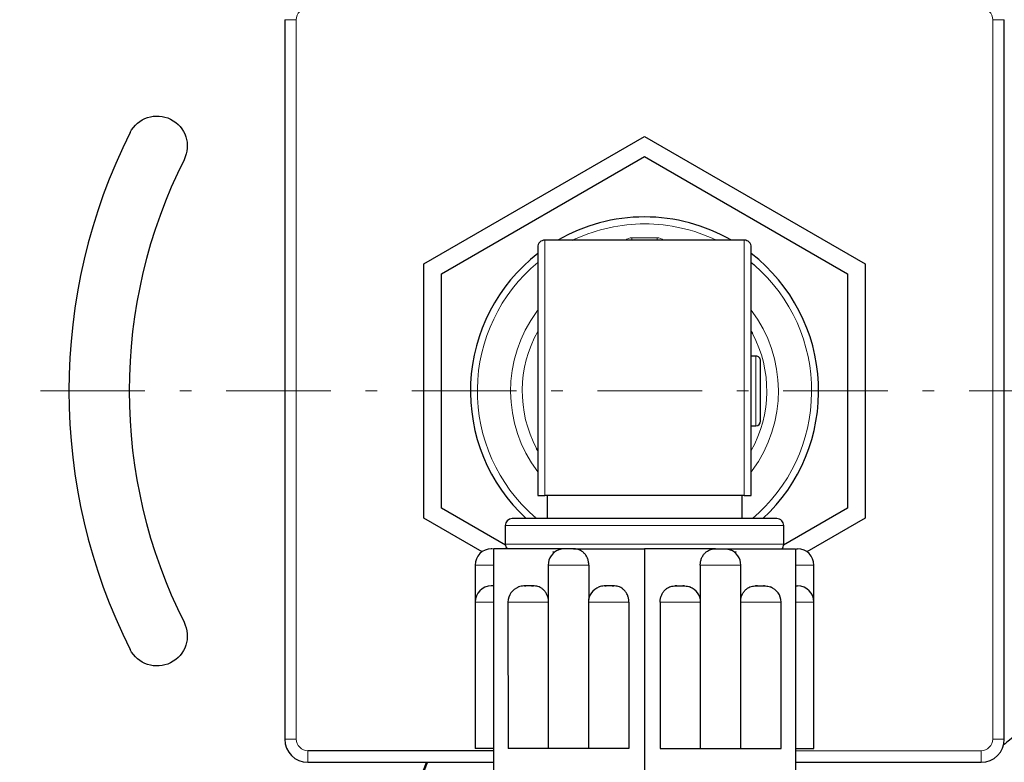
# Model space of a CAD drawing. Header units: millimetres. Extents: x 18 to 610, y -123 to 280.
# Tile 60 of 83: x 467 to 510, y -46 to -14. Entities that reach past the tile are written whole.
import ezdxf

# ---------------------------------------------------------------- set-up
doc = ezdxf.new("R2010")
doc.units = ezdxf.units.MM
doc.linetypes.add('CENTER', pattern=[8, 4.5, -1.5, 0.5, -1.5])
doc.linetypes.add('SOLID', pattern=[0])
doc.styles.add('Arial', font='Arial.ttf', dxfattribs={"height": 7})
doc.dimstyles.get("Standard").update_dxf_attribs({"dimtxt": 5, "dimasz": 5, "dimexe": 0.18, "dimexo": 0.0625, "dimgap": 0.09, "dimtad": 0, "dimtih": 1, "dimtoh": 1, "dimdec": 4, "dimzin": 0, "dimdsep": 46, "dimtxsty": 'Arial', "dimcen": 0.09, "dimadec": 0, "dimazin": 0, "dimtfac": 1, "dimtdec": 4, "dimtofl": 0, "dimtmove": 0, "dimatfit": 3, "dimfxl": 0, "dimtolj": 1, "dimtzin": 0, "dimarcsym": 0})

# ---------------------------------------------------------------- blocks, each defined once
blk = doc.blocks.new('*D4')
at = {"color": 0, "lineweight": -2}
for p, q in [((494.06, 45.286), (583.628, 45.286)), ((581.668, -23.376), (581.668, 38.286)), ((564.562, -30.376), (583.628, -30.376))]:
    blk.add_line(p, q, dxfattribs=at)
at = {"color": 0}
for points in [[(582.835, 38.286), (580.501, 38.286), (581.668, 45.286)], [(580.501, -23.376), (582.835, -23.376), (581.668, -30.376)]]:
    blk.add_solid(points, dxfattribs=at)
at = {"layer": 'Defpoints', "color": 0}
for p in [(494.06, 45.286), (581.668, 45.286), (564.562, -30.376)]:
    blk.add_point(p, dxfattribs=at)
at = {"color": 0, "lineweight": 9, "insert": (574.608, -7.01), "char_height": 7, "attachment_point": 5, "rotation": 90, "style": 'Arial'}
blk.add_mtext('\\A1;75.7', dxfattribs=at)
blk = doc.blocks.new('*D6')
at = {"color": 0, "lineweight": -2}
for p, q in [((475.144, -86.426), (389.107, 59.337)), ((408.976, 25.674), (471.585, -80.398))]:
    blk.add_line(p, q, dxfattribs=at)
at = {"color": 0}
blk.add_solid([(470.581, -80.991), (472.59, -79.805), (475.144, -86.426)], dxfattribs=at)
at = {"layer": 'Defpoints', "color": 0}
for p in [(408.976, 25.674), (475.144, -86.426)]:
    blk.add_point(p, dxfattribs=at)
at = {"color": 0, "lineweight": 9, "insert": (405.057, 46.609), "char_height": 7, "attachment_point": 5, "rotation": 300.5513, "style": 'Arial'}
blk.add_mtext('\\A1;Ø130.2', dxfattribs=at)
blk = doc.blocks.new('BlockOfCenters_5', base_point=(442.06, -30.376))
at = {"color": 6, "linetype": 'CENTER', "lineweight": 9}
blk.add_lwpolyline([(520.54, -30.376), (363.58, -30.376)], dxfattribs=at)
blk = doc.blocks.new('BlockOfViews_7')
at = {"linetype": 'SOLID', "lineweight": 30}
for p, q in [((478.56, -14.376, 68.927), (478.56, -45.376, 68.927)), ((509.56, -45.376, 68.927), (509.56, -14.376, 68.927)), ((484.56, -24.891, 71.427), (494.06, -19.406, 71.427)), ((494.06, -19.406, 71.427), (503.56, -24.891, 71.427)), ((485.31, -25.324, 71.427), (494.06, -20.272, 71.427)), ((494.06, -20.272, 71.427), (502.81, -25.324, 71.427)), ((498.36, -23.876, 89.127), (489.76, -23.876, 89.127)), ((484.56, -35.861, 71.427), (484.56, -24.891, 71.427)), ((503.56, -24.891, 71.427), (503.56, -35.861, 71.427)), ((485.31, -35.428, 71.427), (485.31, -25.324, 71.427)), ((502.81, -25.324, 71.427), (502.81, -35.428, 71.427)), ((498.86, -28.876, 80.927), (498.66, -28.876, 80.927)), ((498.66, -31.876, 80.927), (498.86, -31.876, 80.927)), ((498.36, -34.876, 93.818), (489.76, -34.876, 93.818)), ((489.86, -34.876, 89.07), (489.86, -35.876, 89.07)), ((498.26, -35.876, 89.07), (498.26, -34.876, 89.07)), ((488.071, -37.022, 71.427), (485.31, -35.428, 71.427)), ((502.81, -35.428, 71.427), (500.049, -37.022, 71.427)), ((487.064, -37.307, 71.427), (484.56, -35.861, 71.427)), ((503.56, -35.861, 71.427), (501.056, -37.307, 71.427)), ((488.06, -36.176, 89.127), (488.06, -36.976, 89.127)), ((500.06, -36.976, 89.127), (500.06, -36.176, 89.127)), ((487.56, -37.176, 92.88), (487.56, -48.426, 92.88)), ((490.616, -37.176, 94.644), (487.56, -37.176, 92.88)), ((491.004, -37.176, 94.868), (494.06, -37.176, 96.633)), ((494.06, -37.176, 96.633), (494.06, -48.426, 96.633)), ((497.116, -37.176, 94.868), (494.06, -37.176, 96.633)), ((497.504, -37.176, 94.644), (500.56, -37.176, 92.88)), ((500.56, -37.176, 92.88), (500.56, -48.426, 92.88)), ((486.76, -37.876, 89.125), (486.76, -39.476, 89.125)), ((489.91, -37.876, 94.599), (489.911, -45.776, 94.535)), ((491.658, -37.876, 95.246), (491.658, -39.354, 95.246)), ((496.461, -37.876, 95.246), (496.461, -39.354, 95.246)), ((498.209, -45.776, 94.535), (498.21, -37.876, 94.599)), ((501.36, -39.476, 89.125), (501.36, -37.876, 89.125)), ((488.884, -38.776, 93.644), (488.94, -38.776, 93.677)), ((489.197, -38.776, 93.825), (489.271, -38.776, 93.868)), ((492.348, -38.776, 95.644), (492.404, -38.776, 95.677)), ((492.662, -38.776, 95.825), (492.736, -38.776, 95.868)), ((495.458, -38.776, 95.825), (495.384, -38.776, 95.868)), ((495.771, -38.776, 95.644), (495.716, -38.776, 95.677)), ((498.922, -38.776, 93.825), (498.848, -38.776, 93.868)), ((499.236, -38.776, 93.644), (499.18, -38.776, 93.677)), ((486.76, -39.476, 91.127), (486.76, -45.776, 91.127)), ((488.178, -39.476, 93.599), (488.179, -45.776, 93.535)), ((491.642, -39.476, 95.599), (491.643, -45.776, 95.535)), ((493.39, -39.476, 96.246), (493.39, -45.776, 96.246)), ((494.729, -39.476, 96.246), (494.729, -45.776, 96.246)), ((496.477, -45.776, 95.535), (496.478, -39.476, 95.599)), ((499.941, -45.776, 93.535), (499.942, -39.476, 93.599)), ((501.36, -45.776, 91.127), (501.36, -39.476, 91.127)), ((487.56, -45.876, 69.427), (479.56, -45.876, 69.427)), ((479.56, -46.376, 68.927), (487.56, -46.376, 68.927)), ((500.56, -46.376, 68.927), (508.56, -46.376, 68.927))]:
    blk.add_line(p, q, dxfattribs=at)
at = {"color": 196, "linetype": 'SOLID', "lineweight": 9}
for p, q in [((479.06, -45.376, 69.427), (479.06, -14.376, 69.427)), ((509.06, -14.376, 69.427), (509.06, -45.376, 69.427)), ((494.61, -23.776, 77.527), (493.51, -23.776, 77.527)), ((508.56, -45.876, 69.427), (500.56, -45.876, 69.427))]:
    blk.add_line(p, q, dxfattribs=at)
at = {"linetype": 'SOLID', "lineweight": 9}
for p, q in [((490.121, -37.38, 94.571), (490.121, -37.276, 94.571)), ((497.999, -37.38, 94.571), (497.999, -37.276, 94.571))]:
    blk.add_line(p, q, dxfattribs=at)
at = {"linetype": 'SOLID', "lineweight": 30}
for centre, radius, start, end in [((442.06, -30.376, -7.773), 65.4, 48.54992, 318.36116), ((442.06, -30.376, 10.227), 65.086, 48.87291, 318.68174), ((442.06, -30.376, 10.227), 45.553, 33.4651, 175.5936), ((442.06, -30.376, 10.227), 45.519, 33.399, 175.5901), ((494.06, -30.376, 32.427), 24.8, 153.3245, 206.6755), ((494.06, -30.376, 32.427), 22.2, 153.3245, 206.6755), ((494.06, -30.376, 77.227), 7.5, 90, 119.9181), ((494.06, -30.376, 77.227), 7.5, 60.0819, 90), ((489.76, -24.176, 89.127), 0.3, 89.9947, 180.0075), ((498.36, -24.176, 89.127), 0.3, 359.9925, 90.0053), ((494.06, -30.376, 77.227), 7.5, 127.8334, 227.1682), ((494.06, -30.376, 77.227), 7.5, 312.8318, 52.1666), ((494.06, -30.376, 77.527), 5.768, 142.8973, 143.5135), ((498.86, -29.076, 80.927), 0.2, 359.9865, 90.008), ((498.853, -31.669, 80.927), 0.207, 272.034, 357.9714), ((442.06, -30.376, 10.227), 45.553, 184.4064, 339.4342), ((442.06, -30.376, 10.227), 45.519, 184.4099, 339.4181), ((494.06, -30.376, 77.527), 5.768, 322.8973, 323.5135), ((488.36, -36.176, 89.127), 0.3, 90.004, 179.9931), ((499.76, -36.176, 89.127), 0.3, 359.998, 89.9991), ((487.466, -37.882, 89.126), 0.706, 90.4707, 179.5281), ((488.381, -36.955, 89.127), 0.322, 183.8385, 223.43), ((490.611, -37.879, 94.503), 0.701, 109.9758, 179.7572), ((497.509, -37.879, 94.599), 0.701, 0.2428, 70.0242), ((499.757, -36.973, 89.127), 0.303, 316.7112, 359.3926), ((500.654, -37.882, 89.125), 0.706, 0.476, 89.5252), ((487.46, -39.476, 91.127), 0.7, 90.0006, 179.9985), ((488.879, -39.479, 93.503), 0.701, 109.9764, 179.757), ((492.343, -39.479, 95.503), 0.701, 109.9787, 179.7511), ((495.776, -39.479, 95.599), 0.701, 0.243, 70.0236), ((499.241, -39.479, 93.599), 0.701, 0.2423, 70.0279), ((500.66, -39.476, 91.127), 0.7, 0.0015, 89.9994), ((479.56, -45.376, 68.927), 1, 180, 270), ((508.56, -45.376, 68.927), 1, 270, 360)]:
    blk.add_arc(centre, radius, start, end, dxfattribs=at)
at = {"color": 196, "linetype": 'SOLID', "lineweight": 9, "extrusion": (0, 0, -1)}
for centre, start, end in [((-479.56, -14.376, -69.427), 0, 90), ((-508.56, -14.376, -69.427), 90, 180), ((-479.56, -45.376, -69.427), 270, 0), ((-508.56, -45.376, -69.427), 180, 270)]:
    blk.add_arc(centre, 0.5, start, end, dxfattribs=at)
at = {"color": 196, "linetype": 'SOLID', "lineweight": 9, "extrusion": (0, -1, 0)}
for centre, radius, start, end in [((479.06, 68.927, 14.376), 0.5, 90, 180), ((487.76, 89.127, 37.876), 1, 101.537, 180.1435), ((497.21, 94.583, 37.876), 1, 0.9375, 138.463), ((495.478, 95.583, 39.476), 1, 0.9375, 138.463), ((498.942, 93.583, 39.476), 1, 0.9375, 137.1051), ((500.36, 91.127, 39.476), 1, 0, 78.463), ((509.06, 68.927, 45.376), 0.5, 0, 90)]:
    blk.add_arc(centre, radius, start, end, dxfattribs=at)
at = {"color": 196, "linetype": 'SOLID', "lineweight": 9, "extrusion": (0, 1, 0)}
for centre, radius, start, end in [((-509.06, 68.927, -14.376), 0.5, 90, 180), ((-490.91, 94.583, -37.876), 1, 0.9375, 138.463), ((-500.36, 89.127, -37.876), 1, 101.537, 180.1435), ((-487.76, 91.127, -39.476), 1, 0, 78.463), ((-489.178, 93.583, -39.476), 1, 0.9375, 137.1051), ((-492.642, 95.583, -39.476), 1, 0.9375, 138.463), ((-479.06, 68.927, -45.376), 0.5, 0, 90)]:
    blk.add_arc(centre, radius, start, end, dxfattribs=at)
at = {"linetype": 'SOLID', "lineweight": 30, "extrusion": (-8.45174e-29, 2.25963e-31, -1)}
for centre, start, end in [((-473.061, -19.826, -32.427), 26.6755, 206.6755), ((-473.061, -40.926, -32.427), 153.3245, 333.3245)]:
    blk.add_arc(centre, 1.3, start, end, dxfattribs=at)
at = {"color": 196, "linetype": 'SOLID', "lineweight": 9, "extrusion": (0, -4.44089e-16, -1)}
for start, end in [(65.5932, 90), (90, 115.4653), (311.1864, 50.2905), (131.1864, 229.8137)]:
    blk.add_arc((-494.06, -30.376, -77.527), 7.2, start, end, dxfattribs=at)
at = {"linetype": 'SOLID', "lineweight": 30, "extrusion": (1, 0, 0)}
blk.add_arc((-30.376, 89.127, 489.46), 6.2, 358.5484, 136.536, dxfattribs=at)
at = {"color": 196, "linetype": 'SOLID', "lineweight": 9, "extrusion": (-1, 0, 0)}
for centre, radius, start, end in [((30.376, 89.127, -489.76), 6.5, 46.1869, 180), ((23.776, 77.727, -493.51), 0.2, 270, 300.0223), ((23.776, 77.727, -494.61), 0.2, 270, 300.0358), ((45.876, 68.927, -479.56), 0.5, 0, 90), ((45.876, 68.927, -508.56), 0.5, 0, 90)]:
    blk.add_arc(centre, radius, start, end, dxfattribs=at)
at = {"linetype": 'SOLID', "lineweight": 30, "extrusion": (0, -4.44089e-16, -1)}
for start, end in [(64.5347, 65.5932), (129.7095, 131.1864), (310.1863, 311.1864)]:
    blk.add_arc((-494.06, -30.376, -77.527), 7.2, start, end, dxfattribs=at)
at = {"color": 196, "linetype": 'SOLID', "lineweight": 9}
for centre, radius, start, end in [((493.51, -24.176, 77.527), 0.4, 90, 131.4), ((494.61, -24.176, 77.527), 0.4, 48.6, 90), ((494.06, -30.376, 77.527), 5.768, 143.5135, 217.1027), ((494.06, -30.376, 77.527), 5.768, 323.5135, 37.1027)]:
    blk.add_arc(centre, radius, start, end, dxfattribs=at)
at = {"color": 196, "linetype": 'SOLID', "lineweight": 9, "extrusion": (1, 0, 0)}
for centre, radius, end in [((-30.376, 89.127, 498.36), 6.5, 133.8131), ((-30.376, 80.927, 498.86), 1.5, 180)]:
    blk.add_arc(centre, radius, 0, end, dxfattribs=at)
at = {"linetype": 'SOLID', "lineweight": 30, "extrusion": (-1, 1.62443e-32, 1.25101e-31)}
blk.add_arc((30.376, 89.127, -498.66), 6.2, 43.464, 181.4516, dxfattribs=at)
at = {"color": 196, "linetype": 'SOLID', "lineweight": 9, "extrusion": (5.30734e-32, -3.37201e-16, -1)}
for start, end in [(332.027, 29.1663), (152.027, 209.1663)]:
    blk.add_arc((-494.06, -30.376, -77.661), 5.268, start, end, dxfattribs=at)
at = {"linetype": 'SOLID', "lineweight": 30, "extrusion": (5.30734e-32, -3.37201e-16, -1)}
for start, end in [(150.8337, 152.027), (330.8337, 332.027)]:
    blk.add_arc((-494.06, -30.376, -77.661), 5.268, start, end, dxfattribs=at)
at = {"linetype": 'SOLID', "lineweight": 30, "extrusion": (-1, 0, 0)}
for start, end in [(180, 183.2694), (357.6923, 180)]:
    blk.add_arc((30.376, 80.927, -499.06), 1.3, start, end, dxfattribs=at)
at = {"linetype": 'SOLID', "lineweight": 30, "extrusion": (0, -1, 0)}
for centre, radius, start, end in [((494.06, 89.127, 35.876), 5.7, 358.5, 181.5), ((487.76, 89.127, 37.176), 0.3, 146.3935, 197.0185), ((490.91, 94.583, 37.176), 0.3, 71.8103, 168.1897), ((487.76, 91.127, 38.776), 0.3, 131.8103, 196.875), ((489.178, 93.583, 38.776), 0.3, 71.8103, 168.1897), ((492.642, 95.583, 38.776), 0.3, 71.8103, 168.1897), ((487.76, 91.127, 45.776), 1, 101.537, 180), ((489.178, 93.583, 45.776), 1, 42.7663, 182.7704), ((490.91, 94.583, 45.776), 1, 42.7663, 182.7704), ((492.642, 95.583, 45.776), 1, 41.537, 182.7704)]:
    blk.add_arc(centre, radius, start, end, dxfattribs=at)
at = {"color": 196, "linetype": 'SOLID', "lineweight": 9, "extrusion": (0, 1, -1.4803e-16)}
blk.add_arc((-494.06, 89.127, -36.176), 6, 360, 180, dxfattribs=at)
at = {"color": 196, "linetype": 'SOLID', "lineweight": 9, "extrusion": (0, -1, 1.4803e-16)}
for start, end in [(90, 180), (360, 90)]:
    blk.add_arc((494.06, 89.127, 36.976), 6, start, end, dxfattribs=at)
at = {"linetype": 'SOLID', "lineweight": 30, "extrusion": (0, 1, 0)}
for centre, radius, start, end in [((-497.21, 94.583, -37.176), 0.3, 71.8103, 168.1897), ((-500.36, 89.127, -37.176), 0.3, 146.3935, 197.0185), ((-495.478, 95.583, -38.776), 0.3, 71.8103, 168.1897), ((-498.942, 93.583, -38.776), 0.3, 71.8103, 168.1897), ((-500.36, 91.127, -38.776), 0.3, 131.8103, 196.875), ((-495.478, 95.583, -45.776), 1, 41.537, 182.7704), ((-497.21, 94.583, -45.776), 1, 42.7663, 182.7704), ((-498.942, 93.583, -45.776), 1, 42.7663, 182.7704), ((-500.36, 91.127, -45.776), 1, 101.537, 180)]:
    blk.add_arc(centre, radius, start, end, dxfattribs=at)
at = {"linetype": 'SOLID', "lineweight": 30}
for points, knots in [([(516.56, -30.376, 0.627), (516.56, -30.777, 0.627), (516.548, -31.18, 0.61), (516.503, -31.98, 0.54), (516.468, -32.377, 0.489), (516.378, -33.163, 0.352), (516.322, -33.553, 0.268), (516.19, -34.32, 0.068), (516.114, -34.698, -0.047), (515.943, -35.44, -0.306), (515.848, -35.805, -0.45), (515.641, -36.52, -0.763), (515.529, -36.87, -0.931), (515.292, -37.551, -1.291), (515.166, -37.883, -1.481), (514.902, -38.527, -1.881), (514.763, -38.841, -2.091), (514.474, -39.453, -2.527), (514.324, -39.75, -2.755), (514.014, -40.327, -3.223), (513.854, -40.607, -3.465), (513.526, -41.149, -3.961), (513.358, -41.411, -4.215), (513.015, -41.919, -4.734), (512.84, -42.165, -4.999), (512.483, -42.642, -5.539), (512.301, -42.872, -5.814), (511.932, -43.318, -6.373), (511.744, -43.533, -6.657), (511.365, -43.948, -7.231), (511.173, -44.148, -7.521), (510.784, -44.534, -8.108), (510.588, -44.72, -8.406), (510.191, -45.078, -9.006), (509.991, -45.251, -9.309), (509.703, -45.487, -9.745), (509.616, -45.557, -9.876), (509.529, -45.626, -10.007)], [0, 0, 0, 0, 0.0292975, 0.0292975, 0.0585949, 0.0585949, 0.0878924, 0.0878924, 0.1171898, 0.1171898, 0.1464873, 0.1464873, 0.1757847, 0.1757847, 0.2050822, 0.2050822, 0.2343796, 0.2343796, 0.2636771, 0.2636771, 0.2929745, 0.2929745, 0.322272, 0.322272, 0.3515694, 0.3515694, 0.3808669, 0.3808669, 0.4101643, 0.4101643, 0.4394618, 0.4394618, 0.4687592, 0.4687592, 0.4980567, 0.4980567, 0.510584, 0.510584, 0.510584, 0.510584]), ([(489.46, -34.876, 93.392), (489.46, -34.876, 93.452), (489.47, -34.876, 93.522), (489.505, -34.876, 93.625), (489.532, -34.876, 93.677), (489.588, -34.876, 93.745), (489.623, -34.876, 93.776), (489.688, -34.876, 93.808), (489.727, -34.876, 93.818), (489.76, -34.876, 93.818)], [1.6600309, 1.6600309, 1.6600309, 1.6600309, 1.8384988, 1.8384988, 1.9847491, 1.9847491, 2.102807, 2.102807, 2.2020352, 2.2020352, 2.2020352, 2.2020352]), ([(498.36, -34.876, 93.818), (498.393, -34.876, 93.818), (498.431, -34.876, 93.808), (498.496, -34.876, 93.776), (498.532, -34.876, 93.745), (498.588, -34.876, 93.677), (498.615, -34.876, 93.625), (498.649, -34.876, 93.522), (498.66, -34.876, 93.452), (498.66, -34.876, 93.392)], [2.2020352, 2.2020352, 2.2020352, 2.2020352, 2.3012634, 2.3012634, 2.4193213, 2.4193213, 2.5655716, 2.5655716, 2.7440395, 2.7440395, 2.7440395, 2.7440395]), ([(490.616, -37.176, 94.644), (490.606, -37.176, 94.639), (490.596, -37.176, 94.633), (490.51, -37.179, 94.583), (490.435, -37.194, 94.54), (490.359, -37.225, 94.496), (490.35, -37.229, 94.491), (490.34, -37.234, 94.485)], [-2.385148, -2.385148, -2.385148, -2.385148, -2.3531434, -2.3531434, -2.1097227, -2.1097227, -2.0751004, -2.0751004, -2.0751004, -2.0751004]), ([(491.658, -37.876, 95.246), (491.658, -37.829, 95.246), (491.654, -37.777, 95.244), (491.635, -37.677, 95.232), (491.62, -37.628, 95.224), (491.585, -37.542, 95.204), (491.562, -37.497, 95.19), (491.507, -37.415, 95.159), (491.475, -37.378, 95.14), (491.417, -37.321, 95.107), (491.385, -37.296, 95.088), (491.319, -37.252, 95.05), (491.284, -37.235, 95.03), (491.185, -37.194, 94.973), (491.11, -37.179, 94.929), (491.024, -37.176, 94.88), (491.014, -37.176, 94.874), (491.004, -37.176, 94.868)], [-3.894846, -3.894846, -3.894846, -3.894846, -3.753277, -3.753277, -3.611709, -3.611709, -3.468325, -3.468325, -3.324941, -3.324941, -3.204173, -3.204173, -3.083405, -3.083405, -2.839985, -2.839985, -2.80798, -2.80798, -2.80798, -2.80798]), ([(496.461, -37.876, 95.246), (496.461, -37.829, 95.246), (496.466, -37.777, 95.244), (496.485, -37.677, 95.232), (496.5, -37.628, 95.224), (496.535, -37.542, 95.204), (496.558, -37.497, 95.19), (496.613, -37.415, 95.159), (496.645, -37.378, 95.14), (496.703, -37.321, 95.107), (496.735, -37.296, 95.088), (496.801, -37.252, 95.05), (496.836, -37.235, 95.03), (496.935, -37.194, 94.973), (497.01, -37.179, 94.929), (497.096, -37.176, 94.88), (497.106, -37.176, 94.874), (497.116, -37.176, 94.868)], [-3.894846, -3.894846, -3.894846, -3.894846, -3.753277, -3.753277, -3.611709, -3.611709, -3.468325, -3.468325, -3.324941, -3.324941, -3.204173, -3.204173, -3.083405, -3.083405, -2.839985, -2.839985, -2.80798, -2.80798, -2.80798, -2.80798]), ([(497.504, -37.176, 94.644), (497.514, -37.176, 94.639), (497.524, -37.176, 94.633), (497.61, -37.179, 94.583), (497.685, -37.194, 94.54), (497.761, -37.225, 94.496), (497.77, -37.229, 94.491), (497.78, -37.234, 94.485)], [-2.385148, -2.385148, -2.385148, -2.385148, -2.3531434, -2.3531434, -2.1097227, -2.1097227, -2.0751004, -2.0751004, -2.0751004, -2.0751004]), ([(488.884, -38.776, 93.644), (488.874, -38.776, 93.639), (488.864, -38.776, 93.633), (488.778, -38.779, 93.583), (488.703, -38.794, 93.54), (488.627, -38.825, 93.496), (488.618, -38.829, 93.491), (488.608, -38.834, 93.485)], [-4.9817117, -4.9817117, -4.9817117, -4.9817117, -4.9497073, -4.9497073, -4.7062867, -4.7062867, -4.6716641, -4.6716641, -4.6716641, -4.6716641]), ([(489.91, -39.318, 94.237), (489.901, -39.271, 94.231), (489.887, -39.226, 94.223), (489.853, -39.142, 94.204), (489.83, -39.097, 94.19), (489.775, -39.015, 94.159), (489.743, -38.978, 94.14), (489.684, -38.921, 94.107), (489.653, -38.896, 94.088), (489.587, -38.852, 94.05), (489.552, -38.835, 94.03), (489.453, -38.794, 93.973), (489.378, -38.779, 93.929), (489.292, -38.776, 93.88), (489.282, -38.776, 93.874), (489.271, -38.776, 93.868)], [-1.1481497, -1.1481497, -1.1481497, -1.1481497, -1.015145, -1.015145, -0.8717609, -0.8717609, -0.7283768, -0.7283768, -0.607609, -0.607609, -0.4868412, -0.4868412, -0.2434206, -0.2434206, -0.2114162, -0.2114162, -0.2114162, -0.2114162]), ([(492.348, -38.776, 95.644), (492.338, -38.776, 95.639), (492.328, -38.776, 95.633), (492.242, -38.779, 95.583), (492.167, -38.794, 95.54), (492.091, -38.825, 95.496), (492.082, -38.829, 95.491), (492.072, -38.834, 95.485)], [-4.9817118, -4.9817118, -4.9817118, -4.9817118, -4.9497073, -4.9497073, -4.7062867, -4.7062867, -4.6716642, -4.6716642, -4.6716642, -4.6716642]), ([(493.39, -39.476, 96.246), (493.39, -39.429, 96.246), (493.386, -39.377, 96.244), (493.367, -39.277, 96.232), (493.352, -39.228, 96.224), (493.317, -39.142, 96.204), (493.294, -39.097, 96.19), (493.239, -39.015, 96.159), (493.207, -38.978, 96.14), (493.149, -38.921, 96.107), (493.117, -38.896, 96.088), (493.051, -38.852, 96.05), (493.016, -38.835, 96.03), (492.917, -38.794, 95.973), (492.842, -38.779, 95.929), (492.756, -38.776, 95.88), (492.746, -38.776, 95.874), (492.736, -38.776, 95.868)], [-1.298282, -1.298282, -1.298282, -1.298282, -1.156714, -1.156714, -1.015145, -1.015145, -0.871761, -0.871761, -0.728377, -0.728377, -0.607609, -0.607609, -0.486841, -0.486841, -0.243421, -0.243421, -0.211416, -0.211416, -0.211416, -0.211416]), ([(494.729, -39.476, 96.246), (494.729, -39.429, 96.246), (494.734, -39.377, 96.244), (494.753, -39.277, 96.232), (494.768, -39.228, 96.224), (494.803, -39.142, 96.204), (494.826, -39.097, 96.19), (494.881, -39.015, 96.159), (494.913, -38.978, 96.14), (494.971, -38.921, 96.107), (495.002, -38.896, 96.088), (495.069, -38.852, 96.05), (495.104, -38.835, 96.03), (495.203, -38.794, 95.973), (495.278, -38.779, 95.929), (495.364, -38.776, 95.88), (495.374, -38.776, 95.874), (495.384, -38.776, 95.868)], [-1.298282, -1.298282, -1.298282, -1.298282, -1.156714, -1.156714, -1.015145, -1.015145, -0.871761, -0.871761, -0.728377, -0.728377, -0.607609, -0.607609, -0.486841, -0.486841, -0.243421, -0.243421, -0.211416, -0.211416, -0.211416, -0.211416]), ([(495.771, -38.776, 95.644), (495.782, -38.776, 95.639), (495.792, -38.776, 95.633), (495.878, -38.779, 95.583), (495.953, -38.794, 95.54), (496.028, -38.825, 95.496), (496.038, -38.829, 95.491), (496.048, -38.834, 95.485)], [-4.9817118, -4.9817118, -4.9817118, -4.9817118, -4.9497073, -4.9497073, -4.7062867, -4.7062867, -4.6716642, -4.6716642, -4.6716642, -4.6716642]), ([(498.209, -39.318, 94.237), (498.219, -39.271, 94.231), (498.233, -39.226, 94.223), (498.267, -39.142, 94.204), (498.29, -39.097, 94.19), (498.345, -39.015, 94.159), (498.377, -38.978, 94.14), (498.435, -38.921, 94.107), (498.467, -38.896, 94.088), (498.533, -38.852, 94.05), (498.568, -38.835, 94.03), (498.667, -38.794, 93.973), (498.742, -38.779, 93.929), (498.828, -38.776, 93.88), (498.838, -38.776, 93.874), (498.848, -38.776, 93.868)], [-1.1481497, -1.1481497, -1.1481497, -1.1481497, -1.015145, -1.015145, -0.8717609, -0.8717609, -0.7283768, -0.7283768, -0.607609, -0.607609, -0.4868412, -0.4868412, -0.2434206, -0.2434206, -0.2114162, -0.2114162, -0.2114162, -0.2114162]), ([(499.236, -38.776, 93.644), (499.246, -38.776, 93.639), (499.256, -38.776, 93.633), (499.342, -38.779, 93.583), (499.417, -38.794, 93.54), (499.493, -38.825, 93.496), (499.502, -38.829, 93.491), (499.512, -38.834, 93.485)], [-4.9817117, -4.9817117, -4.9817117, -4.9817117, -4.9497073, -4.9497073, -4.7062867, -4.7062867, -4.6716641, -4.6716641, -4.6716641, -4.6716641])]:
    blk.add_open_spline(points, degree=3, knots=knots, dxfattribs=at)
blk.add_blockref('BlockOfCenters_5', (442.06, -30.376))

msp = doc.modelspace()

# ---------------------------------------------------------------- block references
msp.add_blockref('BlockOfViews_7', (0, 0))

# ---------------------------------------------------------------- dimensions: what is measured, and where the dimension line sits
at = {"lineweight": 9}
dim = msp.add_diameter_dim_2p(p1=(408.976, 25.674), p2=(475.144, -86.426), dimstyle='Standard', override={"dimtxt": 7, "dimasz": 7, "dimexe": 1.96, "dimexo": 0, "dimgap": 3.5, "dimtad": 1, "dimtih": 0, "dimtoh": 0, "dimdec": 1, "dimlfac": 1, "dimpost": '״<>', "dimse1": 0, "dimse2": 0, "dimtofl": 1}, dxfattribs=at)
dim.commit()
dim.dimension.update_dxf_attribs({"geometry": '*D6', "text_midpoint": (398.799, 42.916), "dimtype": 163})
dim = msp.add_linear_dim(base=(581.668, 45.286), p1=(564.562, -30.376), p2=(494.06, 45.286), angle=90, dimstyle='Standard', override={"dimtxt": 7, "dimasz": 7, "dimexe": 1.96, "dimexo": 0, "dimgap": 3.5, "dimtad": 1, "dimtih": 0, "dimtoh": 1, "dimdec": 1, "dimlfac": 1, "dimpost": '<>', "dimsah": 1, "dimse1": 0, "dimse2": 0, "dimtix": 1}, dxfattribs=at)
dim.commit()
dim.dimension.update_dxf_attribs({"geometry": '*D4', "text_midpoint": (581.668, -7.01), "dimtype": 160})

doc.saveas('drawing.dxf')
